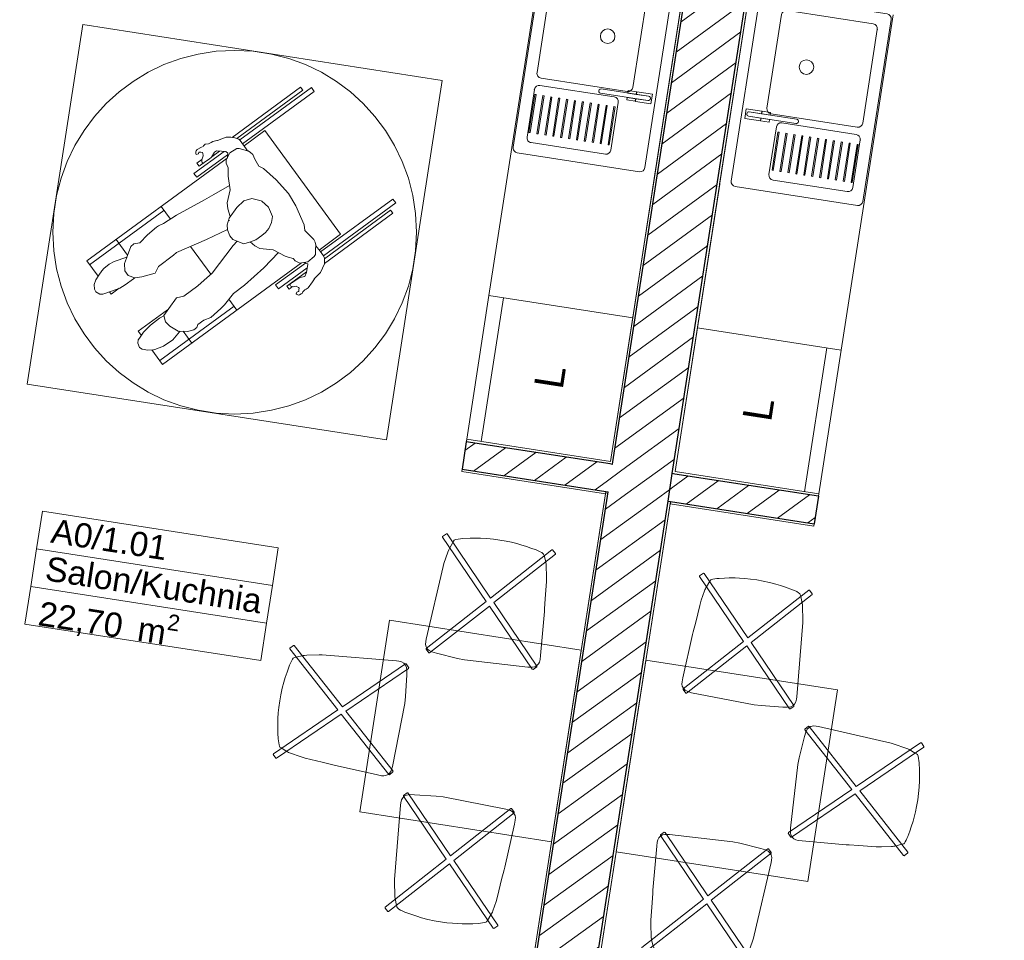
# Model space of a CAD drawing. Header units: metres. Extents: x 5509548 to 5517943, y 5680530 to 5684871.
# Tile 115 of 124: x 5516188.37 to 5516192.43, y 5683286.53 to 5683290.32. Entities that reach past the tile are written whole.
import ezdxf
from ezdxf.enums import TextEntityAlignment as Align

# ---------------------------------------------------------------- set-up
doc = ezdxf.new("R2010")
doc.units = ezdxf.units.M
doc.linetypes.add('Przerywana', pattern=[240, 120, -120])
for name, color, linetype in [('Nowe_A-Meble-Jadalnia', 7, 'CONTINUOUS'), ('Nowe_A-Meble-Kuchnia', 7, 'CONTINUOUS'), ('Nowe_A-Niepełnosprawni', 7, 'CONTINUOUS'), ('Nowe_A-Strefy-Parter', 7, 'CONTINUOUS'), ('Nowe_A-Ściany-Działowe', 7, 'CONTINUOUS'), ('Nowe_A-Ściany-Wewnętrzne', 7, 'CONTINUOUS'), ('Nowe_Drzwi Archicad', 7, 'CONTINUOUS')]:
    doc.layers.add(name, color=color, linetype=linetype)
for name, color, linetype, lineweight in [('Nowe_A-Meble-Jadalnia_Nr_pióra__19', 255, 'CONTINUOUS', 0), ('Nowe_A-Meble-Jadalnia_Nr_pióra__2', 8, 'CONTINUOUS', 13), ('Nowe_A-Meble-Jadalnia_Nr_pióra__4', 7, 'CONTINUOUS', 13), ('Nowe_A-Meble-Kuchnia_Nr_pióra__4', 7, 'CONTINUOUS', 13), ('Nowe_A-Niepełnosprawni_Nr_pióra__4', 7, 'CONTINUOUS', 13), ('Nowe_A-Ściany-Działowe_Nr_pióra__27', 7, 'CONTINUOUS', 25), ('Nowe_A-Ściany-Działowe_Nr_pióra__47', 7, 'CONTINUOUS', 15), ('Nowe_A-Ściany-Wewnętrzne_Nr_pióra__27', 7, 'CONTINUOUS', 25), ('Nowe_A-Ściany-Wewnętrzne_Nr_pióra__47', 7, 'CONTINUOUS', 15), ('Nowe_Drzwi Archicad_Nr_pióra__20', 1, 'CONTINUOUS', 13), ('Nowe_Drzwi Archicad_Nr_pióra__23', 7, 'CONTINUOUS', 15), ('Nowe_Drzwi Archicad_Nr_pióra__27', 7, 'CONTINUOUS', 25), ('Nowe_Drzwi Archicad_Nr_pióra__3', 7, 'CONTINUOUS', 13), ('Nowe_Drzwi Archicad_Nr_pióra__47', 7, 'CONTINUOUS', 15), ('Nowe_Metryczki pomieszczeń Archicada_Nr_pióra__6', 5, 'CONTINUOUS', 13)]:
    doc.layers.add(name, color=color, linetype=linetype, lineweight=lineweight)
for name, color, linetype, lineweight, true_color in [('Nowe_A-Meble-Kuchnia_Nr_pióra__86', 7, 'CONTINUOUS', 13, 0x5555ff), ('Nowe_A-Niepełnosprawni_Nr_pióra__78', 7, 'CONTINUOUS', 13, 0x00bb5e), ('Nowe_A-Strefy-Parter_Nr_pióra__94', 7, 'CONTINUOUS', 13, 0xe4ad2c), ('Nowe_A-Wentylacja-Mechaniczna-0-5_Nr_pióra__78', 7, 'CONTINUOUS', 13, 0x00bb5e)]:
    doc.layers.add(name, color=color, linetype=linetype, lineweight=lineweight, true_color=true_color)
doc.styles.add('STYL_AUTOMATYCZNY_1', font='arial.ttf')
doc.styles.add('STYL_AUTOMATYCZNY_2', font='arial.ttf')
pattern_1 = [(0, (0, 0), (0, 86.60254037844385), [0, -50]), (0, (25, 43.30126941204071), (0, 86.60254037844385), [0, -50])]
pattern_2 = [(45, (0, 0), (-63.63960862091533, 63.63960862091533), [])]

# ---------------------------------------------------------------- blocks, each defined once
blk = doc.blocks.new('Salon_Kuchnia_A0_1.01_21', base_point=(76077.72172958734, -113754.4760921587))
at = {"layer": 'Nowe_Metryczki pomieszczeń Archicada_Nr_pióra__6', "color": 5, "linetype": 'Continuous', "lineweight": 13}
for p, q in [((75585.48922958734, -113518.7615921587), (76569.95422958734, -113518.7615921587)), ((75585.48922958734, -113675.9045921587), (75585.48922958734, -113518.7615921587)), ((76569.95422958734, -113518.7615921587), (76569.95422958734, -113675.9045921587)), ((76569.95422958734, -113675.9045921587), (75585.48922958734, -113675.9045921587)), ((75585.48922958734, -113675.9045921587), (76569.95422958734, -113675.9045921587)), ((75585.48922958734, -113833.0475921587), (75585.48922958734, -113675.9045921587)), ((76569.95422958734, -113675.9045921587), (76569.95422958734, -113833.0475921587)), ((76569.95422958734, -113833.0475921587), (75585.48922958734, -113833.0475921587)), ((75585.48922958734, -113833.0475921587), (76569.95422958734, -113833.0475921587)), ((75585.48922958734, -113990.1905921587), (75585.48922958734, -113833.0475921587)), ((76569.95422958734, -113833.0475921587), (76569.95422958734, -113990.1905921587)), ((76569.95422958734, -113990.1905921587), (75585.48922958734, -113990.1905921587))]:
    blk.add_line(p, q, dxfattribs=at)
at = {"layer": 'Nowe_Metryczki pomieszczeń Archicada_Nr_pióra__6', "color": 5, "lineweight": 13, "char_height": 100, "attachment_point": 1, "style": 'STYL_AUTOMATYCZNY_1'}
for s, insert in [('\\A1;{\\pql;\\pt0,2300;\\fArial|b0|i0|c238|p0;\\W1.000000;A0/1.01\\fArial|b0|i0|c238|p0;\\W1.000000;\\A1{\\H.66x;\\S^  ;}\\fArial|b0|i0|c238|p0;\\W1.000000;\\fArial|b0|i0|c238|p0;\\W1.000000;\\A1{\\H.66x;\\S^  ;}}', (75635.48922958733, -113541.6187339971)), ('\\A1;{\\pql;\\pt0,2300;\\fArial|b0|i0|c238|p0;\\W1.000000;Salon/Kuchnia\\fArial|b0|i0|c238|p0;\\W1.000000;\\A1{\\H.66x;\\S^  ;}\\fArial|b0|i0|c238|p0;\\W1.000000;\\fArial|b0|i0|c238|p0;\\W1.000000;\\A1{\\H.66x;\\S^  ;}}', (75635.48922958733, -113698.7617339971)), ('\\A1;{\\pql;\\pt0,2300;\\fArial|b0|i0|c238|p0;\\W1.000000;22,70\\fArial|b0|i0|c238|p0;\\W1.000000;\\A1{\\H.66x;\\S^  ;}\\fArial|b0|i0|c238|p0;\\W1.000000; m\\fArial|b0|i0|c238|p0;\\W1.000000;\\A1{\\H.66x;\\S2^  ;}}', (75635.48922958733, -113857.3333053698))]:
    blk.add_mtext(s, dxfattribs=dict(at, insert=insert))
blk = doc.blocks.new('Ściana_12', base_point=(78005.07224493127, -117042.597843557))
at = {"layer": 'Nowe_A-Ściany-Wewnętrzne', "linetype": 'Continuous', "lineweight": 0, "true_color": 0x000000}
h = blk.add_hatch(dxfattribs=at)
h.set_pattern_fill('Tynk', color=18, style=0, pattern_type=2)
h.set_pattern_definition(pattern_1)
h.paths.add_polyline_path([(77870.07224493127, -109677.5958496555), (77870.07224493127, -112957.5958496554), (77880.07224493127, -112957.5958496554), (77880.07224493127, -109677.5958496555)])
h = blk.add_hatch(dxfattribs=at)
h.set_pattern_fill('Bloczki_ceramiczne', color=18, style=0, pattern_type=2)
h.set_pattern_definition(pattern_2)
h.paths.add_polyline_path([(77880.07224493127, -109667.5958496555), (77880.07224493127, -112967.5958496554), (78130.07224493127, -112967.5958496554), (78130.07224493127, -109667.5958496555)])
h = blk.add_hatch(dxfattribs=at)
h.set_pattern_fill('Tynk', color=18, style=0, pattern_type=2)
h.set_pattern_definition(pattern_1)
h.paths.add_polyline_path([(78130.07224493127, -109677.5958496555), (78130.07224493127, -112957.5958496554), (78140.07224493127, -112957.5958496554), (78140.07224493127, -109677.5958496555)])
h = blk.add_hatch(dxfattribs=at)
h.set_pattern_fill('Tynk', color=18, style=0, pattern_type=2)
h.set_pattern_definition(pattern_1)
h.paths.add_polyline_path([(77870.07224493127, -112957.5958496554), (77870.07224493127, -112967.5958496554), (77880.07224493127, -112967.5958496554), (77880.07224493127, -112957.5958496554)])
h = blk.add_hatch(dxfattribs=at)
h.set_pattern_fill('Bloczki_ceramiczne', color=18, style=0, pattern_type=2)
h.set_pattern_definition(pattern_2)
h.paths.add_polyline_path([(77880.07224493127, -112967.5958496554), (77880.07224493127, -113082.5958496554), (78130.07224493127, -113082.5958496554), (78130.07224493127, -112967.5958496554)])
h = blk.add_hatch(dxfattribs=at)
h.set_pattern_fill('Tynk', color=18, style=0, pattern_type=2)
h.set_pattern_definition(pattern_1)
h.paths.add_polyline_path([(78130.07224493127, -112957.5958496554), (78130.07224493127, -112967.5958496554), (78140.07224493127, -112967.5958496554), (78140.07224493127, -112957.5958496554)])
h = blk.add_hatch(dxfattribs=at)
h.set_pattern_fill('Tynk', color=18, style=0, pattern_type=2)
h.set_pattern_definition(pattern_1)
h.paths.add_polyline_path([(77870.07224493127, -113082.5958496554), (77870.07224493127, -116907.597843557), (77880.07224493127, -116907.597843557), (77880.07224493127, -113082.5958496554)])
h = blk.add_hatch(dxfattribs=at)
h.set_pattern_fill('Bloczki_ceramiczne', color=18, style=0, pattern_type=2)
h.set_pattern_definition(pattern_2)
h.paths.add_polyline_path([(77880.07224493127, -113082.5958496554), (77880.07224493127, -116907.597843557), (78130.07224493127, -116907.597843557), (78130.07224493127, -113082.5958496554)])
h = blk.add_hatch(dxfattribs=at)
h.set_pattern_fill('Tynk', color=18, style=0, pattern_type=2)
h.set_pattern_definition(pattern_1)
h.paths.add_polyline_path([(78130.07224493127, -113082.5958496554), (78130.07224493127, -116907.597843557), (78140.07224493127, -116907.597843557), (78140.07224493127, -113082.5958496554)])
at = {"layer": 'Nowe_A-Ściany-Wewnętrzne_Nr_pióra__27', "color": 7, "linetype": 'Continuous', "lineweight": 25}
for p, q in [((77880.07224493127, -112957.5958496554), (77880.07224493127, -109677.5958496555)), ((78130.07224493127, -112967.5958496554), (78130.07224493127, -109667.5958496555)), ((77880.07224493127, -112967.5958496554), (77870.07224493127, -112967.5958496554)), ((77880.07224493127, -112967.5958496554), (77880.07224493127, -112957.5958496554)), ((78140.07224493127, -112967.5958496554), (78130.07224493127, -112967.5958496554)), ((78130.07224493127, -113082.5958496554), (78130.07224493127, -112967.5958496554)), ((77870.07224493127, -113082.5958496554), (77880.07224493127, -113082.5958496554)), ((77880.07224493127, -116907.597843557), (77880.07224493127, -113082.5958496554)), ((78130.07224493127, -113082.5958496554), (78140.07224493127, -113082.5958496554)), ((78130.07224493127, -116907.597843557), (78130.07224493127, -113082.5958496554))]:
    blk.add_line(p, q, dxfattribs=at)
at = {"layer": 'Nowe_A-Ściany-Wewnętrzne_Nr_pióra__47', "color": 7, "linetype": 'Continuous', "lineweight": 15, "flags": 128}
for points in [[(77870.07224493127, -109677.5958496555), (77870.07224493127, -112957.5958496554)], [(78140.07224493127, -112957.5958496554), (78140.07224493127, -109677.5958496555)], [(77870.07224493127, -113082.5958496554), (77870.07224493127, -116907.597843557)], [(78140.07224493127, -116907.597843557), (78140.07224493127, -113082.5958496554)]]:
    blk.add_lwpolyline(points, dxfattribs=at)
blk = doc.blocks.new('Ściana_19', base_point=(78740.16907362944, -112957.5958496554))
at = {"layer": 'Nowe_A-Ściany-Działowe', "linetype": 'Continuous', "lineweight": 0, "true_color": 0x000000}
h = blk.add_hatch(dxfattribs=at)
h.set_pattern_fill('Bloczki_ceramiczne', color=18, style=0, pattern_type=2)
h.set_pattern_definition(pattern_2)
h.paths.add_polyline_path([(78130.07224493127, -112967.5958496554), (78130.07224493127, -113082.5958496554), (78140.07224493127, -113082.5958496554), (78140.07224493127, -112967.5958496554)])
h = blk.add_hatch(dxfattribs=at)
h.set_pattern_fill('Tynk', color=18, style=0, pattern_type=2)
h.set_pattern_definition(pattern_1)
h.paths.add_polyline_path([(78740.16907362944, -112957.5958496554), (78140.07224493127, -112957.5958496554), (78140.07224493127, -112967.5958496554), (78740.16907362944, -112967.5958496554)])
h = blk.add_hatch(dxfattribs=at)
h.set_pattern_fill('Bloczki_ceramiczne', color=18, style=0, pattern_type=2)
h.set_pattern_definition(pattern_2)
h.paths.add_polyline_path([(78740.16907362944, -112967.5958496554), (78140.07224493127, -112967.5958496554), (78140.07224493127, -113082.5958496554), (78740.16907362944, -113082.5958496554)])
h = blk.add_hatch(dxfattribs=at)
h.set_pattern_fill('Tynk', color=18, style=0, pattern_type=2)
h.set_pattern_definition(pattern_1)
h.paths.add_polyline_path([(78140.07224493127, -113092.5958496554), (78740.16907362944, -113092.5958496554), (78740.16907362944, -113082.5958496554), (78140.07224493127, -113082.5958496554)])
at = {"layer": 'Nowe_A-Ściany-Działowe_Nr_pióra__27', "color": 7, "linetype": 'Continuous', "lineweight": 25}
for p, q in [((78740.16907362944, -112967.5958496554), (78140.07224493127, -112967.5958496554)), ((78140.07224493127, -113082.5958496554), (78740.16907362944, -113082.5958496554))]:
    blk.add_line(p, q, dxfattribs=at)
at = {"layer": 'Nowe_A-Ściany-Działowe_Nr_pióra__27', "color": 7, "linetype": 'Continuous', "lineweight": 25, "flags": 128}
for points in [[(78740.16907362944, -112967.5958496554), (78740.16907362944, -113082.5958496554)], [(78140.07224493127, -113082.5958496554), (78140.07224493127, -113092.5958496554)]]:
    blk.add_lwpolyline(points, dxfattribs=at)
at = {"layer": 'Nowe_A-Ściany-Działowe_Nr_pióra__47', "color": 7, "linetype": 'Continuous', "lineweight": 15, "flags": 128}
for points in [[(78740.16907362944, -112957.5958496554), (78140.07224493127, -112957.5958496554)], [(78740.16907362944, -112957.5958496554), (78740.16907362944, -112967.5958496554)], [(78140.07224493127, -113092.5958496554), (78740.16907362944, -113092.5958496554)], [(78740.16907362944, -113082.5958496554), (78740.16907362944, -113092.5958496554)]]:
    blk.add_lwpolyline(points, dxfattribs=at)
at = {"layer": 'Nowe_A-Ściany-Wewnętrzne_Nr_pióra__27', "color": 7, "linetype": 'Continuous', "lineweight": 25}
for p, q in [((78140.07224493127, -112967.5958496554), (78130.07224493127, -112967.5958496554)), ((78130.07224493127, -113082.5958496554), (78140.07224493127, -113082.5958496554))]:
    blk.add_line(p, q, dxfattribs=at)
blk = doc.blocks.new('Ściana_52', base_point=(77269.9754162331, -112957.5958496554))
at = {"layer": 'Nowe_A-Ściany-Działowe', "linetype": 'Continuous', "lineweight": 0, "true_color": 0x000000}
h = blk.add_hatch(dxfattribs=at)
h.set_pattern_fill('Tynk', color=18, style=0, pattern_type=2)
h.set_pattern_definition(pattern_1)
h.paths.add_polyline_path([(77870.07224493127, -112957.5958496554), (77269.9754162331, -112957.5958496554), (77269.9754162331, -112967.5958496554), (77870.07224493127, -112967.5958496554)])
h = blk.add_hatch(dxfattribs=at)
h.set_pattern_fill('Bloczki_ceramiczne', color=18, style=0, pattern_type=2)
h.set_pattern_definition(pattern_2)
h.paths.add_polyline_path([(77870.07224493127, -112967.5958496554), (77269.9754162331, -112967.5958496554), (77269.9754162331, -113082.5958496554), (77870.07224493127, -113082.5958496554)])
h = blk.add_hatch(dxfattribs=at)
h.set_pattern_fill('Bloczki_ceramiczne', color=18, style=0, pattern_type=2)
h.set_pattern_definition(pattern_2)
h.paths.add_polyline_path([(77870.07224493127, -112967.5958496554), (77870.07224493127, -113082.5958496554), (77880.07224493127, -113082.5958496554), (77880.07224493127, -112967.5958496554)])
h = blk.add_hatch(dxfattribs=at)
h.set_pattern_fill('Tynk', color=18, style=0, pattern_type=2)
h.set_pattern_definition(pattern_1)
h.paths.add_polyline_path([(77269.9754162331, -113092.5958496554), (77870.07224493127, -113092.5958496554), (77870.07224493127, -113082.5958496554), (77269.9754162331, -113082.5958496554)])
at = {"layer": 'Nowe_A-Ściany-Działowe_Nr_pióra__27', "color": 7, "linetype": 'Continuous', "lineweight": 25}
for p, q in [((77870.07224493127, -112967.5958496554), (77269.9754162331, -112967.5958496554)), ((77269.9754162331, -113082.5958496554), (77870.07224493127, -113082.5958496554))]:
    blk.add_line(p, q, dxfattribs=at)
at = {"layer": 'Nowe_A-Ściany-Działowe_Nr_pióra__27', "color": 7, "linetype": 'Continuous', "lineweight": 25, "flags": 128}
for points in [[(77269.9754162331, -112967.5958496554), (77269.9754162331, -113082.5958496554)], [(77870.07224493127, -113082.5958496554), (77870.07224493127, -113092.5958496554)]]:
    blk.add_lwpolyline(points, dxfattribs=at)
at = {"layer": 'Nowe_A-Ściany-Działowe_Nr_pióra__47', "color": 7, "linetype": 'Continuous', "lineweight": 15, "flags": 128}
for points in [[(77870.07224493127, -112957.5958496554), (77269.9754162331, -112957.5958496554)], [(77269.9754162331, -112957.5958496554), (77269.9754162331, -112967.5958496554)], [(77269.9754162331, -113082.5958496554), (77269.9754162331, -113092.5958496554)], [(77269.9754162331, -113092.5958496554), (77870.07224493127, -113092.5958496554)]]:
    blk.add_lwpolyline(points, dxfattribs=at)
at = {"layer": 'Nowe_A-Ściany-Wewnętrzne_Nr_pióra__27', "color": 7, "linetype": 'Continuous', "lineweight": 25}
for p, q in [((77880.07224493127, -112967.5958496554), (77870.07224493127, -112967.5958496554)), ((77870.07224493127, -113082.5958496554), (77880.07224493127, -113082.5958496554))]:
    blk.add_line(p, q, dxfattribs=at)
blk = doc.blocks.new('WSC Drzwi 26_2')
at = {"layer": 'Nowe_Drzwi Archicad_Nr_pióra__20', "color": 1, "linetype": 'Continuous', "lineweight": 13}
for p, q in [((391.9999999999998, 261.9999999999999), (391.9999999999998, 661.9999999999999)), ((391.9999999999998, 661.9999999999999), (491.9999999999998, 661.9999999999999)), ((491.9999999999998, 661.9999999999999), (491.9999999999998, 261.9999999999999)), ((641.9999999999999, 461.9999999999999), (577.0194036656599, 538.0071187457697)), ((641.9999999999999, 461.9999999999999), (543.6860703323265, 443.7262145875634)), ((491.9999999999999, 261.9999999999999), (391.9999999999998, 261.9999999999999))]:
    blk.add_line(p, q, dxfattribs=at)
for centre, start, end in [((341.9999999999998, 744.8427124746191), 250.5287793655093, 289.4712206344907), ((541.9999999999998, 179.1572875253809), 70.52877936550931, 109.4712206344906)]:
    blk.add_arc(centre, 300.0000000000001, start, end, dxfattribs=at)
at = {"layer": 'Nowe_Drzwi Archicad_Nr_pióra__23', "color": 7, "linetype": 'Continuous', "lineweight": 15}
for p, q in [((-462, 0), (-500, 0)), ((-500, 0), (-500, -115)), ((-462, -40), (-462, 0)), ((500, 0), (462, 0)), ((462, 0), (462, -40)), ((500, -115), (500, 0)), ((-450, -40), (-462, -40)), ((-450, -115), (-450, -40)), ((462, -40), (450, -40)), ((450, -40), (450, -115)), ((-500, -115), (-450, -115)), ((450, -115), (500, -115))]:
    blk.add_line(p, q, dxfattribs=at)
at = {"layer": 'Nowe_Drzwi Archicad_Nr_pióra__27', "color": 7, "linetype": 'Continuous', "lineweight": 25}
for p, q in [((-500, 0), (-500, -115)), ((-500, 0), (-500, -115)), ((500, 0), (500, -115)), ((500, 0), (500, -115))]:
    blk.add_line(p, q, dxfattribs=at)
at = {"layer": 'Nowe_Drzwi Archicad_Nr_pióra__3', "color": 7, "linetype": 'Continuous', "lineweight": 13}
for p, q in [((421.9999999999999, 0), (421.9999999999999, 923.9999999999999)), ((421.9999999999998, 923.9999999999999), (461.9999999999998, 923.9999999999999)), ((461.9999999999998, 923.9999999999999), (461.9999999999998, 0)), ((-567, 10), (-567, 29)), ((-567, 29), (-487, 29)), ((-487, 10), (-567, 10)), ((-500, 0), (-500, 10)), ((-500, 10), (-475, 10)), ((-475, 0), (-500, 0)), ((-487, 29), (-487, 10)), ((-475, 10), (-475, 0)), ((461.9999999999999, 0), (421.9999999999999, 0)), ((475, 0), (475, 10)), ((475, 10), (500, 10)), ((500, 0), (475, 0)), ((487, 29), (567, 29)), ((487, 10), (487, 29)), ((567, 10), (487, 10)), ((500, 10), (500, 0)), ((567, 29), (567, 10)), ((-500, -125), (-500, -115)), ((-500, -115), (-475, -115)), ((-475, -115), (-475, -125)), ((475, -125), (475, -115)), ((475, -115), (500, -115)), ((500, -115), (500, -125)), ((-567, -144), (-567, -125)), ((-567, -125), (-487, -125)), ((-487, -144), (-567, -144)), ((-475, -125), (-500, -125)), ((-487, -125), (-487, -144)), ((500, -125), (475, -125)), ((487, -125), (567, -125)), ((487, -144), (487, -125)), ((567, -144), (487, -144)), ((567, -125), (567, -144))]:
    blk.add_line(p, q, dxfattribs=at)
blk.add_arc((461.9999999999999, 0), 923.9999999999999, 90, 180, dxfattribs=at)
at = {"layer": 'Nowe_Drzwi Archicad_Nr_pióra__47', "color": 7, "linetype": 'Continuous', "lineweight": 15}
for p, q in [((-500, 10), (-567, 10)), ((-500, 10), (-567, 10)), ((-500, 10), (-500, 0)), ((-500, 10), (-500, 0)), ((-500, 10), (-500, 0)), ((500, 10), (500, 0)), ((500, 10), (500, 0)), ((500, 10), (500, 0)), ((500, 10), (567, 10)), ((500, 10), (567, 10)), ((-500, -115), (-500, -125)), ((-500, -115), (-500, -125)), ((500, -115), (500, -125)), ((500, -115), (500, -125)), ((-500, -125), (-567, -125)), ((-500, -125), (-567, -125)), ((500, -125), (567, -125)), ((500, -125), (567, -125))]:
    blk.add_line(p, q, dxfattribs=at)
blk = doc.blocks.new('Ściana_56', base_point=(74675.07224493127, -109542.5958496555))
at = {"layer": 'Nowe_Drzwi Archicad', "color": 7, "linetype": 'Continuous', "lineweight": 13, "xscale": -1, "zscale": 1000, "rotation": 270}
blk.add_blockref('WSC Drzwi 26_2', (74665.07224493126, -111087.5958496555), dxfattribs=at)
blk = doc.blocks.new('Szafka stojąca 1D 24')
at = {"layer": 'Nowe_A-Meble-Kuchnia_Nr_pióra__4', "color": 7, "linetype": 'Continuous', "lineweight": 13}
for p, q in [((0, 600.0000000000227), (600, 600.0000000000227)), ((0, 0), (600, 0))]:
    blk.add_line(p, q, dxfattribs=at)
blk = doc.blocks.new('Szafka stojąca 2D 24')
at = {"layer": 'Nowe_A-Meble-Kuchnia_Nr_pióra__4', "color": 7, "linetype": 'Continuous', "lineweight": 13}
for p, q in [((0, 600.0000000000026), (800, 600.0000000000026)), ((461.0000000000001, 455.0000000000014), (70, 455.0000000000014)), ((50, 435.0000000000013), (50, 75.0000000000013)), ((481.0000000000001, 75.0000000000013), (481.0000000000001, 435.0000000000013)), ((511.0000000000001, 385.0000000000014), (511.0000000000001, 75.0000000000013)), ((730, 405.0000000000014), (531.0000000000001, 405.0000000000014)), ((710, 395.0000000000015), (551.0000000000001, 395.0000000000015)), ((551.0000000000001, 395.0000000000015), (551.0000000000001, 390.0000000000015)), ((551.0000000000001, 390.0000000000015), (710, 390.0000000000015)), ((710, 390.0000000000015), (710, 395.0000000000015)), ((750, 75.0000000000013), (750, 385.0000000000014)), ((710, 362.0000000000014), (551.0000000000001, 362.0000000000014)), ((551.0000000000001, 362.0000000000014), (551.0000000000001, 357.0000000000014)), ((551.0000000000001, 357.0000000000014), (710, 357.0000000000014)), ((710, 329.0000000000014), (551.0000000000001, 329.0000000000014)), ((551.0000000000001, 329.0000000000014), (551.0000000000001, 324.0000000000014)), ((710, 357.0000000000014), (710, 362.0000000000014)), ((710, 324.0000000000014), (710, 329.0000000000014)), ((551.0000000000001, 324.0000000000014), (710, 324.0000000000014)), ((710, 296.0000000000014), (551.0000000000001, 296.0000000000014)), ((551.0000000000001, 296.0000000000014), (551.0000000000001, 291.0000000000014)), ((551.0000000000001, 291.0000000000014), (710, 291.0000000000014)), ((710, 291.0000000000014), (710, 296.0000000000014)), ((710, 263.0000000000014), (551.0000000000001, 263.0000000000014)), ((551.0000000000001, 263.0000000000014), (551.0000000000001, 258.0000000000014)), ((551.0000000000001, 258.0000000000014), (710, 258.0000000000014)), ((710, 258.0000000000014), (710, 263.0000000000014)), ((710, 230.0000000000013), (551.0000000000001, 230.0000000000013)), ((551.0000000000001, 230.0000000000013), (551.0000000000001, 225.0000000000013)), ((551.0000000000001, 225.0000000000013), (710, 225.0000000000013)), ((710, 225.0000000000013), (710, 230.0000000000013)), ((710, 197.0000000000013), (551.0000000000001, 197.0000000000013)), ((551.0000000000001, 197.0000000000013), (551.0000000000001, 192.0000000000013)), ((551.0000000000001, 192.0000000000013), (710, 192.0000000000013)), ((710, 164.0000000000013), (551.0000000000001, 164.0000000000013)), ((551.0000000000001, 164.0000000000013), (551.0000000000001, 159.0000000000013)), ((710, 192.0000000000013), (710, 197.0000000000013)), ((710, 159.0000000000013), (710, 164.0000000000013)), ((551.0000000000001, 159.0000000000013), (710, 159.0000000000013)), ((710, 131.0000000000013), (551.0000000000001, 131.0000000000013)), ((551.0000000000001, 131.0000000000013), (551.0000000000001, 126.0000000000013)), ((551.0000000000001, 126.0000000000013), (710, 126.0000000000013)), ((710, 126.0000000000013), (710, 131.0000000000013)), ((710, 98.0000000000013), (551.0000000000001, 98.0000000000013)), ((551.0000000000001, 98.0000000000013), (551.0000000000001, 93.00000000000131)), ((551.0000000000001, 93.00000000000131), (710, 93.00000000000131)), ((710, 93.00000000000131), (710, 98.0000000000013)), ((70, 55.00000000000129), (461.0000000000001, 55.00000000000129)), ((531.0000000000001, 55.00000000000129), (730, 55.00000000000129)), ((710, 65.00000000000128), (551.0000000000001, 65.00000000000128)), ((551.0000000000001, 65.00000000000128), (551.0000000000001, 60.00000000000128)), ((551.0000000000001, 60.00000000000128), (710, 60.00000000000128)), ((710, 60.00000000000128), (710, 65.00000000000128)), ((0, 0), (800, 0))]:
    blk.add_line(p, q, dxfattribs=at)
at = {"layer": 'Nowe_A-Meble-Kuchnia_Nr_pióra__4', "color": 7, "linetype": 'Continuous', "lineweight": 13, "flags": 128}
for points in [[(20, 5.000000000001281), (780, 5.000000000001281, 0.4142135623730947), (800, 25.00000000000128), (800, 535.0000000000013, 0.414213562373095), (780, 555.0000000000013), (20, 555.0000000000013, 0.414213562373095), (0, 535.0000000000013), (0, 25.00000000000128, 0.414213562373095)], [(476.0338368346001, 474.0000000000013), (487.0000000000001, 474.0000000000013), (487.0000000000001, 525.0000000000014, -0.9999999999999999), (505.0000000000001, 525.0000000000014), (505.0000000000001, 474.0000000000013), (515.9661631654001, 474.0000000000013), (515.9661631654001, 539.0000000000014), (476.0338368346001, 539.0000000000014)], [(487.0000000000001, 327.1104776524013, 0.9999999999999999), (505.0000000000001, 327.1567353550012), (505.0000000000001, 525.0000000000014, 0.9999999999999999), (487.0000000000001, 525.0000000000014)]]:
    blk.add_lwpolyline(points, format="xyb", close=True, dxfattribs=at)
for points in [[(476.3038449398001, 438.0000000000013), (487.0000000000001, 438.0000000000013), (487.0000000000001, 473.0000000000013), (476.3038449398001, 473.0000000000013)], [(515.6961550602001, 438.0000000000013), (515.6961550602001, 473.0000000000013), (505.0000000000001, 473.0000000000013), (505.0000000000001, 438.0000000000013)]]:
    blk.add_lwpolyline(points, close=True, dxfattribs=at)
at = {"layer": 'Nowe_A-Meble-Kuchnia_Nr_pióra__4', "color": 7, "linetype": 'Continuous', "lineweight": 13}
blk.add_circle((268.0000000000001, 320.0000000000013), 30, dxfattribs=at)
for centre, radius, start, end in [((70.00000000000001, 435.0000000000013), 20.00000000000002, 90, 180), ((461.0000000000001, 435.0000000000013), 20.00000000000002, 0, 90), ((531.0000000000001, 385.0000000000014), 20.00000000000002, 90, 180), ((730, 385.0000000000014), 20.00000000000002, 0, 90), ((70, 75.0000000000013), 20, 180, 270), ((461.0000000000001, 75.00000000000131), 20.00000000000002, 270, 0), ((531.0000000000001, 75.00000000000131), 20.00000000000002, 180, 270), ((730, 75.00000000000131), 20.00000000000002, 270, 0)]:
    blk.add_arc(centre, radius, start, end, dxfattribs=at)
for p in [(70, 55.00000000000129), (531.0000000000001, 55.00000000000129)]:
    blk.add_point(p, dxfattribs=at)
blk = doc.blocks.new('Furniture_Chairs-Stools-Benches_Capdell_ICS-wood-chair')
at = {"layer": 'Nowe_A-Meble-Jadalnia_Nr_pióra__2', "color": 8, "linetype": 'Continuous', "lineweight": 13, "flags": 128}
for points in [[(1.63919, 256.2324), (-25.17237, 255.7175), (-47.94533999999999, 254.5457), (-70.23727000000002, 252.5397), (-87.16461000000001, 250.4799), (-112.0892, 246.6486), (-130.7919, 243.1955), (-153.2082, 238.5477), (-162.1134, 236.3299), (-170.0032, 233.9985), (-177.5066, 231.4137), (-182.9017, 228.9275), (-186.1, 226.7338), (-188.9624, 220.8837), (-199.5245, 195.6691), (-200.9033, 191.8118), (-202.236, 187.7255), (-203.4911, 183.3545), (-204.6254, 178.6386), (-212.2464000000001, 138.0933), (-215.1153, 116.2368), (-220.7376, 44.74842999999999), (-224.8017, 4.490387), (-225.7966, -6.989534), (-237.9326, -189.1456), (-238.7774, -205.9592), (-237.5427, -215.9207), (-234.8634, -224.0729), (-229.174, -231.8877), (-221.2378, -238.4173000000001), (-212.5685, -241.6336), (-193.7667, -244.8557), (70.08121, -254.8826000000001), (99.15836999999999, -253.4204000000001), (188.1275, -245.563), (207.1687, -243.0036), (220.0062, -239.2192000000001), (228.9134000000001, -232.7707), (233.6283, -225.9479), (237.7084, -216.1137), (238.7774, -204.4287), (238.5009, -194.5481), (216.0042, 112.25), (214.3402, 125.1887), (205.4552, 174.5314), (203.1922, 183.4025), (201.4675, 189.3808), (191.1853, 216.5887), (188.8152, 221.8983), (186.6668, 226.3054), (184.7739, 228.075), (180.4096, 230.4182), (171.8809, 233.6282), (162.7417, 236.2946), (153.6299, 238.6155), (123.7301, 244.5729), (101.1892, 248.4348000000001), (81.36465000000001, 251.1475), (55.00217, 253.9504), (28.12396, 255.5882)], [(-217.2828, 248.9389), (-220.2733, 249.2101), (-234.091, 236.3002), (-234.0234, 233.2982), (-13.45056, -2.784718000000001), (-229.7095, -234.5712), (-229.7751, -237.5732), (-215.9485000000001, -250.4736), (-212.9582, -250.2004), (2.227011, -19.56470000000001), (216.0696, -248.4442000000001), (219.0231, -248.6758), (232.8408, -235.7659), (232.8101, -232.8034), (17.893, -2.773881), (236.8019, 231.8528), (236.8306, 234.8153), (223.004, 247.7156), (220.0506, 247.4819), (2.215419, 14.00608)]]:
    blk.add_lwpolyline(points, close=True, dxfattribs=at)
blk = doc.blocks.new('Osoba na wózku 27')
at = {"layer": 'Nowe_A-Niepełnosprawni_Nr_pióra__4', "color": 7, "linetype": 'Continuous', "lineweight": 13}
for p, q in [((20, 819), (40, 819)), ((20, 452.603118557), (20, 819)), ((40, 452.930914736), (40, 819)), ((590, 819), (610, 819)), ((590, 449.449632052), (590, 819)), ((610, 449.220686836), (610, 819)), ((-7, 433.649183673), (-7, 784)), ((-7, 784), (8, 784)), ((8, 446.914785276), (8, 784)), ((637, 784), (622, 784)), ((622, 445.527585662), (622, 784)), ((637, 434.133278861), (637, 784)), ((50, 559), (580, 559)), ((50, 452.8544877), (50, 559)), ((580, 449.255503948), (580, 559)), ((15.35, 451.92), (0.68, 441.93)), ((15.35, 451.92), (23.11, 453.06)), ((23.11, 453.06), (64.97999999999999, 452.74)), ((46.77, 430.45), (74.7873820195, 452.389736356)), ((64.97999999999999, 452.74), (74.7873820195, 452.389736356)), ((74.7873820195, 452.389736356), (76.55000000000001, 453.77)), ((88.1, 458.85), (76.55000000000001, 453.77)), ((88.1, 458.85), (100.14, 460.84)), ((120.202113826, 456.198379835), (100.14, 460.84)), ((153.784345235, 452.049945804), (120.202113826, 456.198379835)), ((153.784345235, 452.049945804), (172.94, 462.89)), ((242, 477.33), (172.94, 462.89)), ((242, 477.33), (316.8, 484.79)), ((316.8, 484.79), (376.81, 479.31)), ((376.81, 479.31), (459.99, 460.53)), ((459.99, 460.53), (480.380943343, 448.449157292)), ((532.6800000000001, 457.02), (480.380943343, 448.449157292)), ((532.6800000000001, 457.02), (544.6800000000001, 454.85)), ((556.21, 449.56), (544.6800000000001, 454.85)), ((556.21, 449.56), (569.5971604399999, 438.680362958)), ((585.6, 449.5), (557.778476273, 448.285312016)), ((610.0600000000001, 449.22), (585.6, 449.5)), ((610.0600000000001, 449.22), (619.93, 447.1)), ((638.9, 432.69), (619.93, 447.1)), ((-32.0441871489, 377.695576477), (-21.7, 414.8200000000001)), ((-21.7, 414.8200000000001), (-11.08, 429.25)), ((-11.08, 429.25), (0.68, 441.93)), ((39.2, 387.97), (41.82, 421.82)), ((46.77, 430.45), (41.82, 421.82)), ((569.5971604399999, 438.680362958), (585.5200000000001, 425.74)), ((590.31, 417.03), (585.5200000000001, 425.74)), ((590.31, 417.03), (592.36, 383.12)), ((648.28, 416.25), (638.9, 432.69)), ((648.28, 416.25), (657.86, 399.01)), ((-40.18, 358.8), (-33.24, 375.4)), ((-32.0441871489, 377.695576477), (-33.24, 375.4)), ((24.53, 377.95), (13.07, 364.57)), ((20, 219), (20, 372.661046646)), ((34.8234519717, 380.535149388), (24.53, 377.95)), ((49.1754179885, 368.702676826), (34.8234519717, 380.535149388)), ((54.67, 358.09), (39.2, 387.97)), ((40, 376.267345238), (40, 219)), ((50, -351), (50, 366.110012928)), ((275.6, 376.16), (244.24, 350.76)), ((277.74, 376.89), (275.6, 376.16)), ((277.74, 376.89), (314.56, 385.12)), ((314.56, 385.12), (355.1, 375.28)), ((355.1, 375.28), (371.79, 357.21)), ((592.36, 383.12), (576.4, 353.48)), ((584.3902909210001, 368.319111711), (597.938708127, 377.729698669)), ((590, 219), (590, 372.215556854)), ((600.061564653, 376.826355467), (597.938708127, 377.729698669)), ((600.061564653, 376.826355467), (623.62, 352.74)), ((610, 366.665202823), (610, 219)), ((657.86, 399.01), (663.8199999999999, 362.87)), ((-49.43, 327.26), (-43.03, 338.93)), ((-49.43, 327.26), (-48.48999999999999, 318.53)), ((-43.03, 338.93), (-41.45999999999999, 347.89)), ((-40.4681028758, 351.20959731), (-41.45999999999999, 347.89)), ((-40.18, 358.8), (-40.4681028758, 351.20959731)), ((-0.598946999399, 348.890709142), (-1.12, 338.46)), ((-1.12, 338.46), (8.8, 316.72)), ((-0.598946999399, 348.890709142), (13.07, 364.57)), ((8, 358.754330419), (8, 318.473210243)), ((64.65, 351.65), (54.67, 358.09)), ((84.5898733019, 347.158370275), (64.65, 351.65)), ((84.5898733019, 347.158370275), (102.09, 333.97)), ((102.09, 333.97), (113.14, 325.82)), ((113.14, 325.82), (162.53, 299.61)), ((244.24, 350.76), (232.76, 317.38)), ((385.92, 333.86), (371.79, 357.21)), ((385.92, 333.86), (391.05, 312.98)), ((517.35, 321.02), (528.76, 328.99)), ((528.76, 328.99), (544.985287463, 341.8913279)), ((546.99, 341.74), (544.985287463, 341.8913279)), ((546.99, 341.74), (557.74, 342.92)), ((557.74, 342.92), (576.4, 353.48)), ((580, -351), (580, 359.165714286)), ((622, 354.396294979), (622, 254)), ((623.62, 352.74), (632.904863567, 336.537585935)), ((632.9200000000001, 336.47), (624.78, 317.45)), ((632.904863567, 336.537585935), (632.9200000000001, 336.47)), ((663.731377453, 363.407385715), (669.74, 349.53)), ((678.43, 320.41), (669.74, 349.53)), ((-51.23, 287.46), (-49.52, 307.84)), ((-51.23, 287.46), (-50.08, 280.53)), ((-47.1830966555, 315.043665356), (-49.52, 307.84)), ((-47.1830966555, 315.043665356), (-48.48999999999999, 318.53)), ((-38.29, 288.12), (-38.6321421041, 287.262678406)), ((-38.6321421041, 287.262678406), (-34.43, 282.25)), ((-34.6378373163, 293.716479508), (-38.29, 288.12)), ((-34.6378373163, 293.716479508), (-29.5, 296.41)), ((-28.3331354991, 298.246731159), (-29.5, 296.41)), ((-28.3331354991, 298.246731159), (-25.9686628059, 298.461308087)), ((-15.8377237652, 292.789334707), (-25.9686628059, 298.461308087)), ((-6.23, 277.5599999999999), (-15.8377237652, 292.789334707)), ((8.62, 280.92), (9.870000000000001, 303.52)), ((8.8, 316.72), (9.870000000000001, 303.52)), ((147.484676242, 307.594165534), (138.23, 233.54)), ((198.73, 257.28), (162.53, 299.61)), ((232.76, 317.38), (238.05, 278.23)), ((392.38, 293.97), (391.05, 312.98)), ((392.38, 293.97), (391.89, 263.49)), ((431.32, 255.52), (467.36, 297.04)), ((467.36, 297.04), (517.35, 321.02)), ((504.25, 221.81), (488.752593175, 307.301940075)), ((624.78, 317.45), (623.09, 300.27)), ((623.09, 300.27), (623.26, 283.39)), ((623.504809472, 304.486820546), (623.504809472, 306.95099857)), ((654.370161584, 289.500311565), (643.661094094, 284.298311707)), ((657.800435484, 289.482867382), (654.370161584, 289.500311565)), ((657.83, 289.37), (657.800435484, 289.482867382)), ((657.83, 289.37), (663.65, 284.68)), ((663.65, 284.68), (668.1492803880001, 280.918101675)), ((677.640369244, 303.87127709), (677.75, 303.97)), ((677.640369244, 303.87127709), (679.75, 297.08)), ((679.5, 310.72), (677.75, 303.97)), ((678.43, 320.41), (679.5, 310.72)), ((679.75, 297.08), (679.542983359, 292.460941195)), ((679.542983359, 292.460941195), (682.57, 286.7)), ((682.57, 286.7), (682.37, 283.09)), ((-50.08, 280.53), (-47.96, 277.36)), ((-40.27, 273.27), (-47.96, 277.36)), ((-40.27, 273.27), (-37.83000000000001, 272.96)), ((-37.83000000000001, 272.96), (-34.43, 282.25)), ((-7, 254), (-7, 278.780523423)), ((-7, 254), (8, 254)), ((-6.23, 277.5599999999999), (-0.721015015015, 274.221221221)), ((3.8, 272.39), (-0.7210150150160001, 274.221221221)), ((7.57, 273.7), (3.8, 272.39)), ((7.57, 273.7), (8.39, 275.44)), ((8, 254), (8, 274.612435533)), ((8.39, 275.44), (8.62, 280.92)), ((220.35, 246.06), (198.73, 257.28)), ((252.308849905, 234.335279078), (220.35, 246.06)), ((254.5, 227.59), (238.05, 278.23)), ((383.71, 236.47), (391.89, 263.49)), ((409.39, 244.64), (384.619002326, 239.472596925)), ((431.32, 255.52), (409.39, 244.64)), ((623.361667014, 281.348360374), (621.99, 279.59)), ((621.99, 279.59), (623.17, 267.88)), ((622, 254), (637, 254)), ((628.3100000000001, 266.25), (623.17, 267.88)), ((623.361667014, 281.348360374), (623.26, 283.39)), ((634.7199999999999, 269.16), (628.3100000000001, 266.25)), ((634.7199999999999, 269.16), (639.51, 274.35)), ((637, 254), (637, 271.630395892)), ((639.51, 274.35), (643.661094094, 284.298311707)), ((667.23, 278.36), (665.9399999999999, 271.43)), ((665.9399999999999, 271.43), (669.43, 265.96)), ((668.330603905, 279.496195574), (667.23, 278.36)), ((668.03, 280.08), (668.1492803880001, 280.918101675)), ((668.03, 280.08), (668.330603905, 279.496195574)), ((669.43, 265.96), (671.41, 266.28)), ((679.18, 270.38), (671.41, 266.28)), ((679.18, 270.38), (681.67, 274.1)), ((681.67, 274.1), (682.37, 283.09)), ((40, 219), (20, 219)), ((133.25, 189.91), (138.23, 233.54)), ((254.5, 227.59), (271.547202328, 204.172820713)), ((262.77, 222.87), (262.427536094, 223.745780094)), ((271.547202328, 204.172820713), (289.79, 192.43)), ((375.9, 213.7), (335.6, 187.49)), ((375.9, 213.7), (383.71, 236.47)), ((514.4300000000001, 115.16), (504.25, 221.81)), ((610, 219), (590, 219)), ((117.29, 59.01), (133.25, 189.91)), ((270.95, 99.41), (287.602356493, 193.838177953)), ((314.45, 186.46), (289.79, 192.43)), ((314.45, 186.46), (335.6, 187.49)), ((321.566999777, 186.806596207), (321.1300000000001, 186.13)), ((355.53, 173.64), (351.291304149, 197.695188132)), ((395.90885471, 36.6251884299), (355.53, 173.64)), ((240.620878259, -31.1057515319), (270.95, 99.41)), ((514.4300000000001, 115.16), (516.37, 57.66)), ((117.29, 59.01), (112.26, -4.31)), ((531.63, 0.64), (516.37, 57.66)), ((50, 29), (114.906073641, 29)), ((70, -351), (70, 29)), ((396.747027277, 29), (254.58819615, 29)), ((395.90885471, 36.6251884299), (400.68, -6.779999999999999)), ((580, 29), (524.0401392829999, 29)), ((535.55, -20.13), (531.63, 0.64)), ((560, -351), (560, 29)), ((112.26, -4.31), (107.48, -26.95)), ((107.97, -36.23), (107.48, -26.95)), ((111.07, -85.65), (107.97, -36.23)), ((240.620878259, -31.1057515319), (242.17, -48.81)), ((400.68, -6.779999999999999), (403.01, -42.22)), ((537.52, -38.95), (535.55, -20.13)), ((537.52, -38.95), (540.1, -75.72)), ((243.79, -125.63), (242.17, -48.81)), ((403.01, -42.22), (404, -113.48)), ((532.0306385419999, -105.37253983), (540.1, -75.72)), ((119.875728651, -130.551542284), (111.07, -85.65)), ((391.02, -142.52), (404, -113.48)), ((532.0306385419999, -105.37253983), (532.1880186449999, -135.926762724)), ((107.43, -153.01), (119.875728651, -130.551542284)), ((107.43, -153.01), (109.42, -169.53)), ((257.12, -153.07), (237.06, -205.81)), ((257.12, -153.07), (243.79, -125.63)), ((391.02, -142.52), (408, -194.03)), ((540.11, -147.6), (532.1880186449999, -135.926762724)), ((540.11, -147.6), (540.85, -162.62)), ((50, -201), (130.019566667, -201)), ((109.42, -169.53), (131.73, -202.53)), ((131.73, -202.53), (150.31, -231.91)), ((408, -194.03), (420.15, -227.23)), ((410, -351), (410, -201)), ((410, -201), (410.550768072, -201)), ((506.1799999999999, -217.5), (530.01, -187.5)), ((519.2864999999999, -201), (580, -201)), ((540.85, -162.62), (530.01, -187.5)), ((134.63, -208.52), (118.33, -261.27)), ((134.639058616, -208.449016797), (134.613769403, -208.572525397)), ((134.63, -208.52), (134.779121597, -207.351485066)), ((150.31, -231.91), (175.34, -248.57)), ((223.8, -232.48), (199.28, -248.9)), ((224.21, -239.45), (223.57, -281.82)), ((223.8, -232.48), (237.06, -205.81)), ((223.896936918, -232.285029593), (224.21, -239.45)), ((420.74232578, -227.491911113), (418.68, -248.3)), ((420.15, -227.23), (444.62, -238.05)), ((444.62, -238.05), (469.33, -233.85)), ((506.1799999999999, -217.5), (469.33, -233.85)), ((511.565221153, -210.720451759), (512.22, -215.96)), ((521.814201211, -257.0194221), (512.22, -215.96)), ((115.09, -284.53), (118.33, -261.27)), ((199.28, -248.9), (175.34, -248.57)), ((220.72, -307.62), (223.57, -281.82)), ((418.68, -248.3), (419.64, -294.84)), ((521.814201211, -257.0194221), (520.52, -303.55)), ((117.51, -312.8), (115.09, -284.53)), ((117.51, -312.8), (119.997079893, -325.566008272)), ((220.72, -307.62), (204.713564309, -366.0689422)), ((220, -351), (220, -310.249147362)), ((425.53, -334.98), (419.64, -294.84)), ((510.132069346, -340.394329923), (520.52, -303.55)), ((50, -351), (128.603761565, -351)), ((126.849135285, -345.444233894), (119.997079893, -325.566008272)), ((135.39, -367.62), (126.849135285, -345.444233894)), ((220, -351), (208.840244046, -351)), ((431.258463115, -351), (410, -351)), ((436, -364.26), (425.53, -334.98)), ((438.9, -372.29), (436, -364.26)), ((496.84, -365.15), (478.83, -382.3)), ((508.444145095, -345.470275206), (496.84, -365.15)), ((505.183544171, -351), (580, -351)), ((508.444145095, -345.470275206), (510.132069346, -340.394329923)), ((508.8200000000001, -344.34), (508.757056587, -344.491064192)), ((147.2, -383.71), (135.39, -367.62)), ((147.2, -383.71), (162.34, -394.3)), ((162.34, -394.3), (174.79, -395.74)), ((192.66, -388.87), (174.79, -395.74)), ((200.19, -378.49), (192.66, -388.87)), ((204.713564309, -366.0689422), (200.19, -378.49)), ((448, -381.52), (438.9, -372.29)), ((467.01, -385.89), (448, -381.52)), ((478.83, -382.3), (467.01, -385.89))]:
    blk.add_line(p, q, dxfattribs=at)
blk = doc.blocks.new('Lodówka 27')
at = {"layer": 'Nowe_A-Meble-Kuchnia_Nr_pióra__4', "color": 7, "linetype": 'Continuous', "lineweight": 13}
blk.add_line((0, 60), (600, 60), dxfattribs=at)
at = {"layer": 'Nowe_A-Meble-Kuchnia_Nr_pióra__4', "color": 7, "linetype": 'Continuous', "lineweight": 13, "flags": 128}
blk.add_lwpolyline([(0, 0), (600, 0), (600, 600), (0, 600)], close=True, dxfattribs=at)
at = {"layer": 'Nowe_A-Meble-Kuchnia_Nr_pióra__86', "color": 173, "lineweight": 13, "true_color": 0x5555ff, "style": 'STYL_AUTOMATYCZNY_2'}
blk.add_attdef('txt', text='', height=120, dxfattribs=at).set_placement((300, 306.8571737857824), align=Align.MIDDLE_CENTER)
blk = doc.blocks.new('Stół Jadalniany 03 27_2')
at = {"layer": 'Nowe_A-Meble-Jadalnia_Nr_pióra__19', "color": 255, "linetype": 'Continuous', "lineweight": 0, "flags": 128}
blk.add_lwpolyline([(0, 0), (800, 0), (800, 800), (0, 800)], close=True, dxfattribs=at)
at = {"layer": 'Nowe_A-Meble-Jadalnia_Nr_pióra__4', "color": 7, "linetype": 'Continuous', "lineweight": 13}
for p, q in [((800, 800), (0, 800)), ((0, 800), (0, 0)), ((800, 0), (800, 800)), ((0, 0), (800, 0))]:
    blk.add_line(p, q, dxfattribs=at)

msp = doc.modelspace()

# ---------------------------------------------------------------- linework, layer by layer
at = {"layer": 'Nowe_A-Niepełnosprawni_Nr_pióra__78', "color": 112, "linetype": 'Przerywana', "lineweight": 13, "true_color": 0x00bb5e}
msp.add_lwpolyline([(5516189.878574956, 5683288.591129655), (5516188.396297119, 5683288.82102618), (5516188.626193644, 5683290.303304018), (5516190.108471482, 5683290.073407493)], close=True, dxfattribs=at)
at = {"layer": 'Nowe_A-Strefy-Parter_Nr_pióra__94', "color": 42, "linetype": 'Continuous', "lineweight": 13, "true_color": 0xe4ad2c, "flags": 128}
for points in [[(5516187.819143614, 5683290.112318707), (5516187.601630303, 5683288.70988272), (5516188.095722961, 5683288.633250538), (5516188.07503225, 5683288.499845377), (5516187.580939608, 5683288.576477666), (5516187.039794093, 5683285.087394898), (5516190.197045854, 5683284.597715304), (5516190.781749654, 5683288.367643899), (5516190.18874286, 5683288.459617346), (5516190.209433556, 5683288.593022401), (5516190.802344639, 5683288.501063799), (5516191.247662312, 5683291.371728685), (5516190.585589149, 5683291.474414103), (5516190.643063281, 5683291.84498357), (5516188.147895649, 5683292.231976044), (5516187.839834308, 5683290.245723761)], [(5516190.463855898, 5683284.556333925), (5516193.621107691, 5683284.066654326), (5516194.25409099, 5683288.14786919), (5516194.945826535, 5683288.040583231), (5516195.124378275, 5683289.191811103), (5516193.681627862, 5683289.415577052), (5516193.311058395, 5683289.473051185), (5516193.607624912, 5683291.385189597), (5516192.234041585, 5683291.598227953), (5516192.176567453, 5683291.227658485), (5516191.514494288, 5683291.330343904), (5516191.069346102, 5683288.45965273), (5516191.662257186, 5683288.367694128), (5516191.641566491, 5683288.234289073), (5516191.048559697, 5683288.32626252)]]:
    msp.add_lwpolyline(points, close=True, dxfattribs=at)
at = {"layer": 'Nowe_A-Wentylacja-Mechaniczna-0-5_Nr_pióra__78', "color": 112, "linetype": 'Przerywana', "lineweight": 13, "true_color": 0x00bb5e}
msp.add_circle((5516189.2523843, 5683289.447216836), 0.7499999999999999, dxfattribs=at)

# ---------------------------------------------------------------- block references
at = {"layer": 'Nowe_A-Meble-Jadalnia', "color": 7, "linetype": 'Continuous', "lineweight": 13, "yscale": 0.001}
for name, p, xscale, rotation in [('Furniture_Chairs-Stools-Benches_Capdell_ICS-wood-chair', (5516190.308184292, 5683287.924159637), -0.001, 351.1838518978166), ('Furniture_Chairs-Stools-Benches_Capdell_ICS-wood-chair', (5516191.365542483, 5683287.760166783), 0.001, 351.1838518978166), ('Stół Jadalniany 03 27_2', (5516189.891339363, 5683287.846385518), -0.001, 171.1838518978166), ('Furniture_Chairs-Stools-Benches_Capdell_ICS-wood-chair', (5516189.690953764, 5683287.472682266), 0.001, 81.18385189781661), ('Stół Jadalniany 03 27_2', (5516191.739245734, 5683287.559781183), 0.001, 171.1838518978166), ('Furniture_Chairs-Stools-Benches_Capdell_ICS-wood-chair', (5516191.817019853, 5683287.142936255), -0.001, 261.1838518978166), ('Furniture_Chairs-Stools-Benches_Capdell_ICS-wood-chair', (5516190.142431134, 5683286.855451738), 0.001, 171.1838518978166), ('Furniture_Chairs-Stools-Benches_Capdell_ICS-wood-chair', (5516191.199789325, 5683286.691458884), -0.001, 171.1838518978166)]:
    msp.add_blockref(name, p, dxfattribs=dict(at, xscale=xscale, rotation=rotation))
at = {"layer": 'Nowe_A-Meble-Kuchnia', "color": 7, "linetype": 'Continuous', "lineweight": 13, "yscale": 0.001}
for name, p, xscale, rotation in [('Szafka stojąca 2D 24', (5516190.516057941, 5683290.569377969), 0.001, 261.1838518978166), ('Szafka stojąca 2D 24', (5516191.968690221, 5683290.344079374), -0.0009999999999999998, 81.18385189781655), ('Szafka stojąca 1D 24', (5516190.393350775, 5683289.778844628), 0.001, 261.1838518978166), ('Szafka stojąca 1D 24', (5516191.846174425, 5683289.553516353), -0.0009999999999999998, 81.18385189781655)]:
    msp.add_blockref(name, p, dxfattribs=dict(at, xscale=xscale, rotation=rotation))
at = {"layer": 'Nowe_A-Meble-Kuchnia', "color": 7, "linetype": 'Continuous', "lineweight": 13}
ref = msp.add_blockref('Lodówka 27', (5516190.301392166, 5683289.185933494), dxfattribs=dict(at, xscale=0.001, yscale=0.001, rotation=261.1838518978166))
ref.add_attrib('txt', 'L', dxfattribs={"layer": 'Nowe_A-Meble-Kuchnia_Nr_pióra__86', "color": 173, "lineweight": 13, "true_color": 0x5555ff, "height": 0.12, "rotation": 81.18385189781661, "style": 'STYL_AUTOMATYCZNY_2'}).set_placement((5516190.552919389, 5683288.850274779), align=Align.MIDDLE_CENTER)
ref = msp.add_blockref('Lodówka 27', (5516191.754215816, 5683288.960605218), dxfattribs=dict(at, xscale=-0.0009999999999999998, yscale=0.001, rotation=81.18385189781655))
ref.add_attrib('txt', 'L', dxfattribs={"layer": 'Nowe_A-Meble-Kuchnia_Nr_pióra__86', "color": 173, "lineweight": 13, "true_color": 0x5555ff, "height": 0.12, "rotation": 81.18385189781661, "style": 'STYL_AUTOMATYCZNY_2'}).set_placement((5516191.412831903, 5683288.716905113), align=Align.MIDDLE_CENTER)
at = {"layer": 'Nowe_A-Niepełnosprawni', "color": 7, "linetype": 'Continuous', "lineweight": 13, "xscale": 0.001, "yscale": 0.001, "rotation": 306.1838518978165}
msp.add_blockref('Osoba na wózku 27', (5516188.895707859, 5683289.576596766), dxfattribs=at)
at = {"layer": 'Nowe_A-Strefy-Parter', "color": 5, "linetype": 'Continuous', "lineweight": 13, "xscale": 0.001, "yscale": 0.001, "zscale": 0.001, "rotation": 351.1838518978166}
msp.add_blockref('Salon_Kuchnia_A0_1.01_21', (5516188.909132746, 5683287.988287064), dxfattribs=at)
at = {"layer": 'Nowe_A-Ściany-Działowe', "color": 7, "lineweight": 25, "xscale": 0.001, "yscale": 0.001, "zscale": 0.001, "rotation": 351.1838518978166}
for name, p in [('Ściana_56', (5516188.168586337, 5683292.36538105)), ('Ściana_52', (5516190.209433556, 5683288.59302236)), ('Ściana_19', (5516191.662257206, 5683288.367694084))]:
    msp.add_blockref(name, p, dxfattribs=at)
at = {"layer": 'Nowe_A-Ściany-Wewnętrzne', "color": 7, "lineweight": 25, "xscale": 0.001, "yscale": 0.001, "zscale": 0.001, "rotation": 351.1838518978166}
msp.add_blockref('Ściana_12', (5516190.309760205, 5683284.443619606), dxfattribs=at)

doc.saveas('drawing.dxf')
